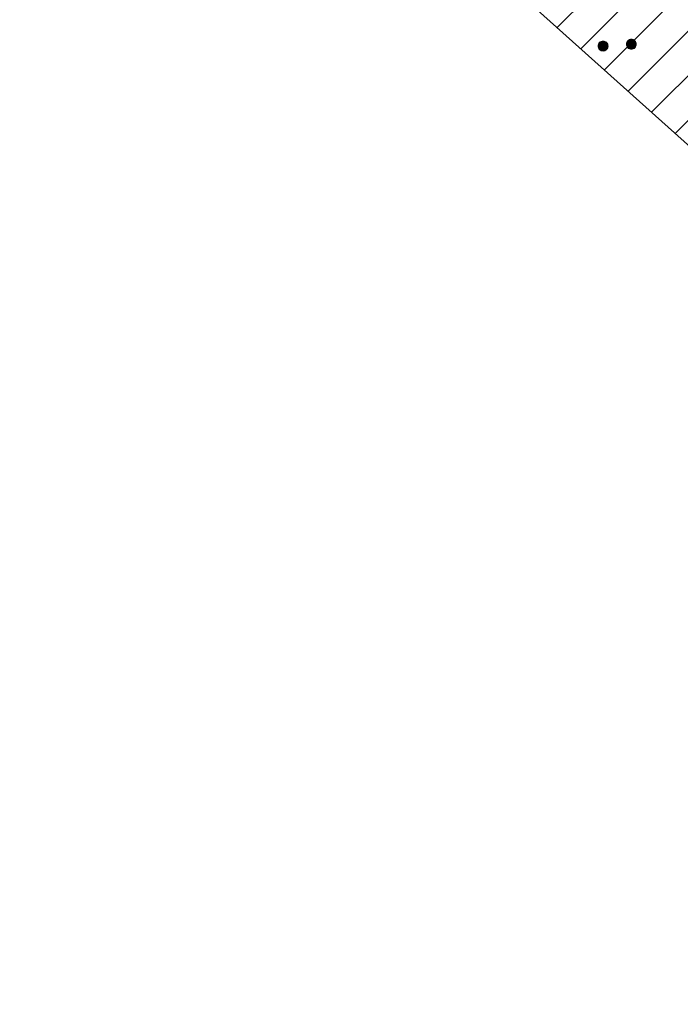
# Model space of a CAD drawing. Header units: metres. Extents: x 102852 to 106916, y 385458 to 392749.
# Tile 4 of 25: x 104540 to 104573, y 386031 to 386080. Entities that reach past the tile are written whole.
import ezdxf

# ---------------------------------------------------------------- set-up
doc = ezdxf.new("R2010")
doc.units = ezdxf.units.M
for name, color, linetype, lineweight in [('0-BEPLANTING', 14, 'Continuous', 30), ('B-WE-GR-STRUIK-G', 90, 'Continuous', 13), ('Bomen', 84, 'Continuous', 0)]:
    doc.layers.add(name, color=color, linetype=linetype, lineweight=lineweight)

# ---------------------------------------------------------------- blocks, each defined once
blk = doc.blocks.new('MPOLYGON_709')
at = {"layer": 'Bomen', "flags": 128}
for points in [[(104568.67, 386078.834), (104568.656, 386078.787), (104569.146, 386078.787)], [(104568.693, 386078.878), (104568.67, 386078.834), (104569.132, 386078.834)], [(104568.67, 386078.834), (104569.132, 386078.834), (104569.146, 386078.787)], [(104568.724, 386078.915), (104568.693, 386078.878), (104569.109, 386078.878)], [(104568.693, 386078.878), (104569.109, 386078.878), (104569.132, 386078.834)], [(104568.762, 386078.947), (104568.724, 386078.915), (104569.078, 386078.915)], [(104568.724, 386078.915), (104569.078, 386078.915), (104569.109, 386078.878)], [(104568.805, 386078.97), (104568.762, 386078.947), (104569.04, 386078.947)], [(104568.762, 386078.947), (104569.04, 386078.947), (104569.078, 386078.915)], [(104568.852, 386078.984), (104568.805, 386078.97), (104568.996, 386078.97)], [(104568.805, 386078.97), (104568.996, 386078.97), (104569.04, 386078.947)], [(104568.901, 386078.989), (104568.852, 386078.984), (104568.95, 386078.984)], [(104568.852, 386078.984), (104568.95, 386078.984), (104568.996, 386078.97)], [(104568.656, 386078.787), (104568.651, 386078.739), (104569.151, 386078.739)], [(104568.651, 386078.739), (104568.656, 386078.69), (104569.146, 386078.69)], [(104568.651, 386078.739), (104569.151, 386078.739), (104569.146, 386078.69)], [(104568.656, 386078.787), (104569.146, 386078.787), (104569.151, 386078.739)], [(104568.656, 386078.69), (104568.67, 386078.643), (104569.132, 386078.643)], [(104568.656, 386078.69), (104569.146, 386078.69), (104569.132, 386078.643)], [(104568.67, 386078.643), (104568.693, 386078.6), (104569.109, 386078.6)], [(104568.67, 386078.643), (104569.132, 386078.643), (104569.109, 386078.6)], [(104568.693, 386078.6), (104568.724, 386078.562), (104569.078, 386078.562)], [(104568.693, 386078.6), (104569.109, 386078.6), (104569.078, 386078.562)], [(104568.724, 386078.562), (104568.762, 386078.531), (104569.04, 386078.531)], [(104568.724, 386078.562), (104569.078, 386078.562), (104569.04, 386078.531)], [(104568.762, 386078.531), (104568.805, 386078.508), (104568.996, 386078.508)], [(104568.762, 386078.531), (104569.04, 386078.531), (104568.996, 386078.508)], [(104568.805, 386078.508), (104568.852, 386078.493), (104568.95, 386078.493)], [(104568.805, 386078.508), (104568.996, 386078.508), (104568.95, 386078.493)], [(104568.852, 386078.493), (104568.95, 386078.493), (104568.901, 386078.489)]]:
    blk.add_lwpolyline(points, close=True, dxfattribs=at)
at = {"layer": 'Bomen', "color": 74, "true_color": 0x55aa00, "flags": 128}
for points in [[(104568.656, 386078.787), (104568.67, 386078.834)], [(104568.67, 386078.834), (104568.693, 386078.878)], [(104568.693, 386078.878), (104568.724, 386078.915)], [(104568.724, 386078.915), (104568.762, 386078.947)], [(104568.762, 386078.947), (104568.805, 386078.97)], [(104568.805, 386078.97), (104568.852, 386078.984)], [(104568.852, 386078.984), (104568.901, 386078.989)], [(104568.901, 386078.989), (104568.95, 386078.984)], [(104568.95, 386078.984), (104568.996, 386078.97)], [(104568.996, 386078.97), (104569.04, 386078.947)], [(104569.04, 386078.947), (104569.078, 386078.915)], [(104569.078, 386078.915), (104569.109, 386078.878)], [(104569.109, 386078.878), (104569.132, 386078.834)], [(104569.132, 386078.834), (104569.146, 386078.787)], [(104568.651, 386078.739), (104568.656, 386078.787)], [(104568.656, 386078.69), (104568.651, 386078.739)], [(104568.67, 386078.643), (104568.656, 386078.69)], [(104568.693, 386078.6), (104568.67, 386078.643)], [(104568.724, 386078.562), (104568.693, 386078.6)], [(104568.762, 386078.531), (104568.724, 386078.562)], [(104568.805, 386078.508), (104568.762, 386078.531)], [(104568.852, 386078.493), (104568.805, 386078.508)], [(104568.901, 386078.489), (104568.852, 386078.493)], [(104568.95, 386078.493), (104568.901, 386078.489)], [(104568.996, 386078.508), (104568.95, 386078.493)], [(104569.04, 386078.531), (104568.996, 386078.508)], [(104569.078, 386078.562), (104569.04, 386078.531)], [(104569.109, 386078.6), (104569.078, 386078.562)], [(104569.132, 386078.643), (104569.109, 386078.6)], [(104569.146, 386078.69), (104569.132, 386078.643)], [(104569.146, 386078.787), (104569.151, 386078.739)], [(104569.151, 386078.739), (104569.146, 386078.69)]]:
    blk.add_lwpolyline(points, dxfattribs=at)
at = {"layer": 'Bomen'}
for points in [[(104568.67, 386078.834), (104568.656, 386078.787), (104569.146, 386078.787)], [(104568.693, 386078.878), (104568.67, 386078.834), (104569.132, 386078.834)], [(104568.67, 386078.834), (104569.132, 386078.834), (104569.146, 386078.787)], [(104568.724, 386078.915), (104568.693, 386078.878), (104569.109, 386078.878)], [(104568.693, 386078.878), (104569.109, 386078.878), (104569.132, 386078.834)], [(104568.762, 386078.947), (104568.724, 386078.915), (104569.078, 386078.915)], [(104568.724, 386078.915), (104569.078, 386078.915), (104569.109, 386078.878)], [(104568.805, 386078.97), (104568.762, 386078.947), (104569.04, 386078.947)], [(104568.762, 386078.947), (104569.04, 386078.947), (104569.078, 386078.915)], [(104568.852, 386078.984), (104568.805, 386078.97), (104568.996, 386078.97)], [(104568.805, 386078.97), (104568.996, 386078.97), (104569.04, 386078.947)], [(104568.901, 386078.989), (104568.852, 386078.984), (104568.95, 386078.984)], [(104568.852, 386078.984), (104568.95, 386078.984), (104568.996, 386078.97)], [(104568.656, 386078.787), (104568.651, 386078.739), (104569.151, 386078.739)], [(104568.656, 386078.787), (104569.146, 386078.787), (104569.151, 386078.739)]]:
    blk.add_solid(points, dxfattribs=at)
at = {"layer": 'Bomen', "extrusion": (0, 0, -1)}
for points in [[(-104568.651, 386078.739), (-104568.656, 386078.69), (-104569.146, 386078.69)], [(-104568.651, 386078.739), (-104569.151, 386078.739), (-104569.146, 386078.69)], [(-104568.656, 386078.69), (-104568.67, 386078.643), (-104569.132, 386078.643)], [(-104568.656, 386078.69), (-104569.146, 386078.69), (-104569.132, 386078.643)], [(-104568.67, 386078.643), (-104568.693, 386078.6), (-104569.109, 386078.6)], [(-104568.67, 386078.643), (-104569.132, 386078.643), (-104569.109, 386078.6)], [(-104568.693, 386078.6), (-104568.724, 386078.562), (-104569.078, 386078.562)], [(-104568.693, 386078.6), (-104569.109, 386078.6), (-104569.078, 386078.562)], [(-104568.724, 386078.562), (-104568.762, 386078.531), (-104569.04, 386078.531)], [(-104568.724, 386078.562), (-104569.078, 386078.562), (-104569.04, 386078.531)], [(-104568.762, 386078.531), (-104568.805, 386078.508), (-104568.996, 386078.508)], [(-104568.762, 386078.531), (-104569.04, 386078.531), (-104568.996, 386078.508)], [(-104568.805, 386078.508), (-104568.852, 386078.493), (-104568.95, 386078.493)], [(-104568.805, 386078.508), (-104568.996, 386078.508), (-104568.95, 386078.493)], [(-104568.852, 386078.493), (-104568.95, 386078.493), (-104568.901, 386078.489)]]:
    blk.add_solid(points, dxfattribs=at)
blk = doc.blocks.new('MPOLYGON_710')
at = {"layer": 'Bomen', "flags": 128}
for points in [[(104570.071, 386078.882), (104570.066, 386078.833), (104570.566, 386078.833)], [(104570.066, 386078.833), (104570.071, 386078.784), (104570.562, 386078.784)], [(104570.066, 386078.833), (104570.566, 386078.833), (104570.562, 386078.784)], [(104570.085, 386078.929), (104570.071, 386078.882), (104570.562, 386078.882)], [(104570.071, 386078.882), (104570.562, 386078.882), (104570.566, 386078.833)], [(104570.109, 386078.972), (104570.085, 386078.929), (104570.547, 386078.929)], [(104570.085, 386078.929), (104570.547, 386078.929), (104570.562, 386078.882)], [(104570.14, 386079.01), (104570.109, 386078.972), (104570.524, 386078.972)], [(104570.109, 386078.972), (104570.524, 386078.972), (104570.547, 386078.929)], [(104570.178, 386079.041), (104570.14, 386079.01), (104570.493, 386079.01)], [(104570.14, 386079.01), (104570.493, 386079.01), (104570.524, 386078.972)], [(104570.221, 386079.064), (104570.178, 386079.041), (104570.455, 386079.041)], [(104570.178, 386079.041), (104570.455, 386079.041), (104570.493, 386079.01)], [(104570.268, 386079.078), (104570.221, 386079.064), (104570.412, 386079.064)], [(104570.221, 386079.064), (104570.412, 386079.064), (104570.455, 386079.041)], [(104570.316, 386079.083), (104570.268, 386079.078), (104570.365, 386079.078)], [(104570.268, 386079.078), (104570.365, 386079.078), (104570.412, 386079.064)], [(104570.071, 386078.784), (104570.085, 386078.737), (104570.547, 386078.737)], [(104570.071, 386078.784), (104570.562, 386078.784), (104570.547, 386078.737)], [(104570.085, 386078.737), (104570.109, 386078.694), (104570.524, 386078.694)], [(104570.085, 386078.737), (104570.547, 386078.737), (104570.524, 386078.694)], [(104570.109, 386078.694), (104570.14, 386078.656), (104570.493, 386078.656)], [(104570.109, 386078.694), (104570.524, 386078.694), (104570.493, 386078.656)], [(104570.14, 386078.656), (104570.178, 386078.625), (104570.455, 386078.625)], [(104570.14, 386078.656), (104570.493, 386078.656), (104570.455, 386078.625)], [(104570.178, 386078.625), (104570.221, 386078.602), (104570.412, 386078.602)], [(104570.178, 386078.625), (104570.455, 386078.625), (104570.412, 386078.602)], [(104570.221, 386078.602), (104570.268, 386078.588), (104570.365, 386078.588)], [(104570.221, 386078.602), (104570.412, 386078.602), (104570.365, 386078.588)], [(104570.268, 386078.588), (104570.365, 386078.588), (104570.316, 386078.583)]]:
    blk.add_lwpolyline(points, close=True, dxfattribs=at)
at = {"layer": 'Bomen', "color": 74, "true_color": 0x55aa00, "flags": 128}
for points in [[(104570.066, 386078.833), (104570.071, 386078.882)], [(104570.071, 386078.784), (104570.066, 386078.833)], [(104570.071, 386078.882), (104570.085, 386078.929)], [(104570.085, 386078.929), (104570.109, 386078.972)], [(104570.109, 386078.972), (104570.14, 386079.01)], [(104570.14, 386079.01), (104570.178, 386079.041)], [(104570.178, 386079.041), (104570.221, 386079.064)], [(104570.221, 386079.064), (104570.268, 386079.078)], [(104570.268, 386079.078), (104570.316, 386079.083)], [(104570.316, 386079.083), (104570.365, 386079.078)], [(104570.365, 386079.078), (104570.412, 386079.064)], [(104570.412, 386079.064), (104570.455, 386079.041)], [(104570.455, 386079.041), (104570.493, 386079.01)], [(104570.493, 386079.01), (104570.524, 386078.972)], [(104570.524, 386078.972), (104570.547, 386078.929)], [(104570.547, 386078.929), (104570.562, 386078.882)], [(104570.562, 386078.882), (104570.566, 386078.833)], [(104570.566, 386078.833), (104570.562, 386078.784)], [(104570.085, 386078.737), (104570.071, 386078.784)], [(104570.109, 386078.694), (104570.085, 386078.737)], [(104570.14, 386078.656), (104570.109, 386078.694)], [(104570.178, 386078.625), (104570.14, 386078.656)], [(104570.221, 386078.602), (104570.178, 386078.625)], [(104570.268, 386078.588), (104570.221, 386078.602)], [(104570.316, 386078.583), (104570.268, 386078.588)], [(104570.365, 386078.588), (104570.316, 386078.583)], [(104570.412, 386078.602), (104570.365, 386078.588)], [(104570.455, 386078.625), (104570.412, 386078.602)], [(104570.493, 386078.656), (104570.455, 386078.625)], [(104570.524, 386078.694), (104570.493, 386078.656)], [(104570.547, 386078.737), (104570.524, 386078.694)], [(104570.562, 386078.784), (104570.547, 386078.737)]]:
    blk.add_lwpolyline(points, dxfattribs=at)
at = {"layer": 'Bomen'}
for points in [[(104570.071, 386078.882), (104570.066, 386078.833), (104570.566, 386078.833)], [(104570.085, 386078.929), (104570.071, 386078.882), (104570.562, 386078.882)], [(104570.071, 386078.882), (104570.562, 386078.882), (104570.566, 386078.833)], [(104570.109, 386078.972), (104570.085, 386078.929), (104570.547, 386078.929)], [(104570.085, 386078.929), (104570.547, 386078.929), (104570.562, 386078.882)], [(104570.14, 386079.01), (104570.109, 386078.972), (104570.524, 386078.972)], [(104570.109, 386078.972), (104570.524, 386078.972), (104570.547, 386078.929)], [(104570.178, 386079.041), (104570.14, 386079.01), (104570.493, 386079.01)], [(104570.14, 386079.01), (104570.493, 386079.01), (104570.524, 386078.972)], [(104570.221, 386079.064), (104570.178, 386079.041), (104570.455, 386079.041)], [(104570.178, 386079.041), (104570.455, 386079.041), (104570.493, 386079.01)], [(104570.268, 386079.078), (104570.221, 386079.064), (104570.412, 386079.064)], [(104570.221, 386079.064), (104570.412, 386079.064), (104570.455, 386079.041)], [(104570.316, 386079.083), (104570.268, 386079.078), (104570.365, 386079.078)], [(104570.268, 386079.078), (104570.365, 386079.078), (104570.412, 386079.064)]]:
    blk.add_solid(points, dxfattribs=at)
at = {"layer": 'Bomen', "extrusion": (0, 0, -1)}
for points in [[(-104570.066, 386078.833), (-104570.071, 386078.784), (-104570.562, 386078.784)], [(-104570.066, 386078.833), (-104570.566, 386078.833), (-104570.562, 386078.784)], [(-104570.071, 386078.784), (-104570.085, 386078.737), (-104570.547, 386078.737)], [(-104570.071, 386078.784), (-104570.562, 386078.784), (-104570.547, 386078.737)], [(-104570.085, 386078.737), (-104570.109, 386078.694), (-104570.524, 386078.694)], [(-104570.085, 386078.737), (-104570.547, 386078.737), (-104570.524, 386078.694)], [(-104570.109, 386078.694), (-104570.14, 386078.656), (-104570.493, 386078.656)], [(-104570.109, 386078.694), (-104570.524, 386078.694), (-104570.493, 386078.656)], [(-104570.14, 386078.656), (-104570.178, 386078.625), (-104570.455, 386078.625)], [(-104570.14, 386078.656), (-104570.493, 386078.656), (-104570.455, 386078.625)], [(-104570.178, 386078.625), (-104570.221, 386078.602), (-104570.412, 386078.602)], [(-104570.178, 386078.625), (-104570.455, 386078.625), (-104570.412, 386078.602)], [(-104570.221, 386078.602), (-104570.268, 386078.588), (-104570.365, 386078.588)], [(-104570.221, 386078.602), (-104570.412, 386078.602), (-104570.365, 386078.588)], [(-104570.268, 386078.588), (-104570.365, 386078.588), (-104570.316, 386078.583)]]:
    blk.add_solid(points, dxfattribs=at)

msp = doc.modelspace()

# ---------------------------------------------------------------- hatches: boundary and pattern name
at = {"layer": '0-BEPLANTING', "ltscale": 0.2}
h = msp.add_hatch(dxfattribs=at)
h.set_pattern_fill('ANSI31', color=256, scale=0.1, pattern_type=2)
h.set_pattern_definition([(45, (0, 0), (-1.122532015, 1.122532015), [])])
h.paths.add_polyline_path([(104550.349, 386139.095), (104583.119, 386149.26), (104585.76, 386140.752), (104586.522, 386140.989), (104586.139, 386141.454), (104583.739, 386150.239), (104549.481, 386139.439), (104560.837, 386103.316), (104563.994, 386104.301), (104564.282, 386103.312), (104564.957, 386103.526), (104564.466, 386105.076), (104561.179, 386104.057)])
h.paths.add_polyline_path([(104576.288, 386103.976), (104574.56, 386103.36), (104579.662, 386086.796), (104570.946, 386084.049), (104565.374, 386102.118), (104564.568, 386101.87), (104570.261, 386082.546), (104580.479, 386085.953), (104586.493, 386067.819), (104605.933, 386073.652), (104607.807, 386072.816), (104619.446, 386076.427), (104618.714, 386078.786), (104587.125, 386069.04)])
h.paths.add_polyline_path([(104546.428, 386098.595), (104550.188, 386095.285), (104560.649, 386084.993), (104578.875, 386068.668), (104581.615, 386065.966), (104582.641, 386064.571), (104588.982, 386058.634), (104590.31, 386060.001), (104591.628, 386060.837), (104593.029, 386060.932), (104593.99, 386060.499), (104603.265, 386055.171), (104606.463, 386052.99), (104612.408, 386048.467), (104627.246, 386038.31), (104637.599, 386031.636), (104639.164, 386030.714), (104640.125, 386030.952), (104640.596, 386031.636), (104640.788, 386032.257), (104651.595, 386057.545), (104653.342, 386061.733), (104654.396, 386064.675), (104657.196, 386071.374), (104662.128, 386084.697), (104663.202, 386087.632), (104663.703, 386090.423), (104665.763, 386106.023), (104667.191, 386118.274), (104667.746, 386128.438), (104667.936, 386135.525), (104655.45, 386131.782), (104645.433, 386128.766), (104657.961, 386089.565), (104644.28, 386085.411), (104650.778, 386064.307), (104612.176, 386053.036), (104605.672, 386073.156), (104586.236, 386067.324), (104580.226, 386085.447), (104569.994, 386082.036), (104564.184, 386101.756), (104556.941, 386099.534), (104555.749, 386103.775), (104553.935, 386103.219), (104552.023, 386109.457), (104556.883, 386110.959), (104558.813, 386104.715), (104557.338, 386104.263), (104558.179, 386101.463), (104560.357, 386102.118), (104548.509, 386139.899), (104547.477, 386141.457), (104546.532, 386140.596), (104546.166, 386140.244), (104545.522, 386139.611), (104544.997, 386138.877), (104544.605, 386138.063), (104544.358, 386137.195), (104539.677, 386121.483), (104549.907, 386120.041), (104548.007, 386107.222), (104545.744, 386099.836)])
h.paths.add_polyline_path([(104572.22, 386145.491), (104582.317, 386148.623), (104581.428, 386151.489), (104571.331, 386148.357)], flags=9)

# ---------------------------------------------------------------- linework, layer by layer
at = {"layer": 'B-WE-GR-STRUIK-G', "flags": 128}
msp.add_lwpolyline([(104581.615, 386065.966), (104578.875, 386068.668), (104560.649, 386084.993), (104550.188, 386095.285), (104546.428, 386098.595)], dxfattribs=at)

# ---------------------------------------------------------------- block references
at = {"layer": 'Bomen', "rotation": 360}
for name in ['MPOLYGON_709', 'MPOLYGON_710']:
    msp.add_blockref(name, (0, 0, 0.134), dxfattribs=at)

doc.saveas('drawing.dxf')
